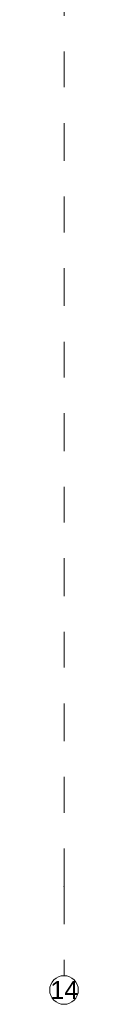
# Model space of a CAD drawing. Header units: metres. Extents: x -3.5 to 65.3, y -10.9 to 16.7.
# Tile 55 of 145: x 47.29 to 47.37, y -10.915 to -8.1608. Entities that reach past the tile are written whole.
import ezdxf

# ---------------------------------------------------------------- set-up
doc = ezdxf.new("R2010")
doc.units = ezdxf.units.M
doc.header["$MEASUREMENT"] = 0
doc.linetypes.add('Strichlinie doppelt', pattern=[0.218722, 0.105833, -0.042333, 0.028222, -0.042333])
doc.layers.add('451 - Universal.Achsen Raster', color=7, linetype='Continuous')
doc.styles.add('ERSTELLTER_STIL_1', font='txt')

msp = doc.modelspace()

# ---------------------------------------------------------------- linework, layer by layer
at = {"layer": '451 - Universal.Achsen Raster', "color": 160, "linetype": 'Strichlinie doppelt', "lineweight": 9, "true_color": 0x3232ff}
for q in [(47.33, 16.355), (47.33, -10.835)]:
    msp.add_line((47.33, -10.585), q, dxfattribs=at)
at = {"layer": '451 - Universal.Achsen Raster', "color": 160, "linetype": 'Continuous', "lineweight": 9, "true_color": 0x3232ff}
msp.add_circle((47.33, -10.875), 0.04, dxfattribs=at)
at = {"layer": '451 - Universal.Achsen Raster', "color": 160, "linetype": 'Strichlinie doppelt', "lineweight": 9, "true_color": 0x3232ff}
msp.add_point((47.33, -10.585), dxfattribs=at)
msp.add_point((47.33, -10.585), dxfattribs=at)

# ---------------------------------------------------------------- texts
at = {"layer": '451 - Universal.Achsen Raster', "color": 160, "lineweight": 9, "true_color": 0x3232ff, "insert": (47.292, -10.85), "char_height": 0.05, "attachment_point": 1, "style": 'ERSTELLTER_STIL_1'}
msp.add_mtext('\\A1;{\\pql;\\pt0;\\fArial|b0|i0|c0|p38;14}', dxfattribs=at)

doc.saveas('drawing.dxf')
